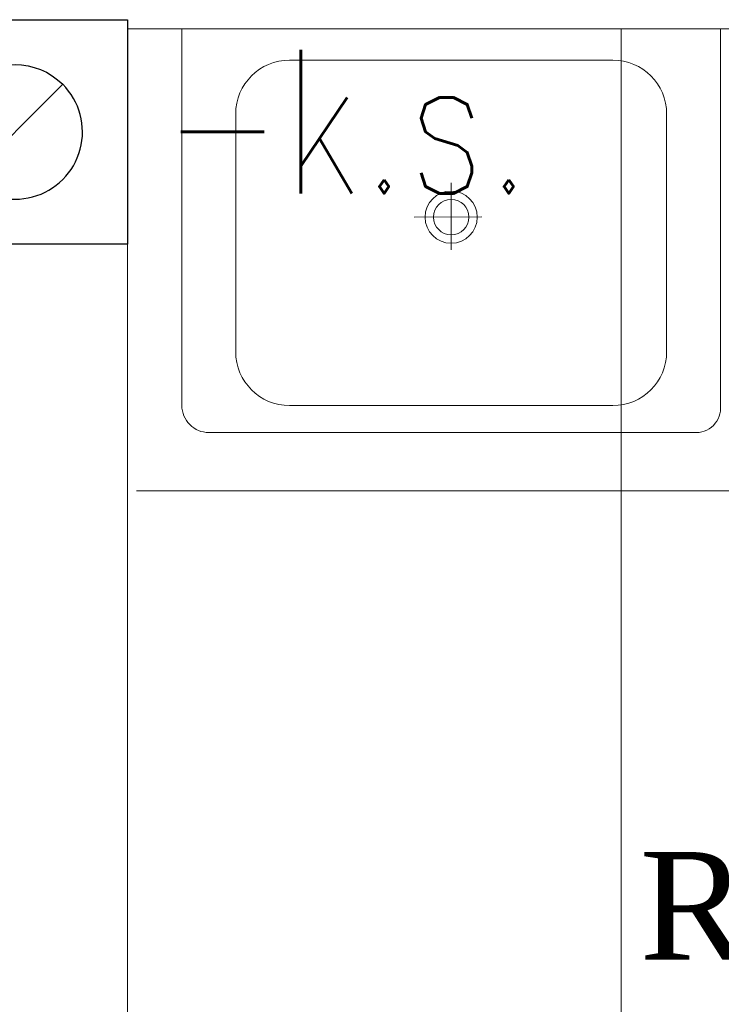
# Model space of a CAD drawing. Header units: centimetres. Extents: x 88729 to 133553, y -16225 to 14174.
# Tile 108 of 231: x 91249 to 91327, y -6734 to -6625. Entities that reach past the tile are written whole.
import ezdxf
from ezdxf.enums import TextEntityAlignment as Align

# ---------------------------------------------------------------- set-up
doc = ezdxf.new("R2010")
doc.units = ezdxf.units.CM
doc.layers.add('A-ARMATURA', color=252, linetype='Continuous', lineweight=5)
for name, color, linetype in [('A-SCIANY', 252, 'Continuous'), ('A-SUFITY', 252, 'Continuous'), ('B-IWE', 252, 'Continuous'), ('B-IWE-KAN', 252, 'Continuous'), ('E_opisy siły', 5, 'Continuous'), ('E_PODKLAD', 7, 'Continuous'), ('E_siła', 5, 'Continuous'), ('R-MET-IWE', 252, 'Continuous'), ('rz_wentylacja', 252, 'Continuous')]:
    doc.layers.add(name, color=color, linetype=linetype)
doc.styles.add('old', font='BOOKOS.TTF')
doc.styles.get("Standard").update_dxf_attribs({"font": 'txt.shx'})

# ---------------------------------------------------------------- blocks, each defined once
blk = doc.blocks.new('E_opis siły')
at = {"layer": 'E_siła', "linetype": 'Continuous', "ltscale": 0.5, "style": 'old', "flags": 4}
blk.add_attdef('OBWÓD', (0, 0), '', height=12, dxfattribs=at)
blk = doc.blocks.new('A$C0B567CFF')
at = {"layer": 'A-ARMATURA'}
for p, q in [((-300, 0), (300, 0)), ((300, 0), (300, -420)), ((-300, 0), (-300, -420)), ((180, -35), (-180, -35)), ((-240, -95), (-240, -360)), ((240, -95), (240, -360)), ((0, -246.3), (0, -171.9)), ((-34.2, -209.8), (41.1, -210)), ((0, -420), (-180, -420)), ((180, -420), (0, -420)), ((-270, -450), (270, -450))]:
    blk.add_line(p, q, dxfattribs=at)
for radius in [29.1, 19.7]:
    blk.add_circle((0, -210), radius, dxfattribs=at)
for centre, radius, start, end in [((-180, -95), 60, 90, 180), ((180, -95), 60, 0, 90), ((-180, -360), 60, 180, 270), ((180, -360), 60, 270, 0), ((-272.7, -422.7), 27.4, 174.3468, 275.6532), ((270.1, -420.1), 29.9, 269.8482, 0.1518)]:
    blk.add_arc(centre, radius, start, end, dxfattribs=at)
blk = doc.blocks.new('A$C1E9A6502')
at = {"layer": 'A-ARMATURA', "xscale": 0.09999999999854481, "yscale": 0.09999999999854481, "zscale": 0.09999999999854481, "rotation": 269.9999999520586}
blk.add_blockref('A$C0B567CFF', (21, -30), dxfattribs=at)
blk = doc.blocks.new('IWE0W')
at = {"layer": 'B-IWE-KAN'}
blk.add_lwpolyline([(0.8536, 0.8536, -1), (0.1464, 0.1464), (0.8536, 0.8536, 1), (0.1464, 0.1464)], format="xyb", dxfattribs=at)
blk = doc.blocks.new('IWE0W011')
at = {"layer": 'B-IWE'}
blk.add_lwpolyline([(0, 0), (25, 0), (25, 25), (0, 25), (0, 0)], dxfattribs=at)
at = {"xscale": 15, "yscale": 15, "zscale": 15}
blk.add_blockref('IWE0W', (5, 5), dxfattribs=at)
at = {"layer": 'R-MET-IWE', "width": 0.75}
blk.add_attdef('NR', text='', height=9.5, dxfattribs=at).set_placement((12.5, 37), align=Align.MIDDLE)
blk = doc.blocks.new('A$Ce817dbbb')
at = {"layer": 'A-SCIANY', "color": 252, "lineweight": 9, "ltscale": 3}
for p in [(-140.9, -17314.02), (14.1, -17091.02)]:
    blk.add_line(p, (-140.9, -17091.02), dxfattribs=at)
at = {"layer": 'A-SUFITY', "lineweight": 0, "ltscale": 0.1}
blk.add_line((-139.9, -17142.52), (28.1, -17142.52), dxfattribs=at)
blk.add_lwpolyline([(-85.9, -17314.02), (-85.9, -17091.02)], dxfattribs=at)
at = {"layer": 'A-ARMATURA', "color": 252, "lineweight": 9, "xscale": -1, "rotation": 270}
blk.add_blockref('A$C1E9A6502', (-74.83, -17112.02), dxfattribs=at)
at = {"layer": 'rz_wentylacja', "color": 252, "lineweight": 9}
ref = blk.add_blockref('IWE0W011', (-140.9, -17090.02), dxfattribs=dict(at, xscale=-1, rotation=90))
ref.add_attrib('NR', '-k.s.', (-136.99, -17109.37), dxfattribs={"layer": 'R-MET-IWE', "height": 16, "width": 0.75})
at = {"layer": 'R-MET-IWE', "color": 252, "lineweight": 9, "width": 0.75}
for tag, rotation, p in [('0-', 90, (-1139.05, -4143.61)), ('0-', 90, (-1113.05, -4143.61)), ('0-', 90, (-1087.05, -4143.61)), ('2-', 90, (-796.05, -4143.61)), ('2-', 90, (-505.05, -4143.61)), ('0-', 90, (-480.05, -4143.61)), ('0-', 90, (-456.05, -4143.61)), ('2-', 90, (-166.05, -4143.61)), ('2-', 90, (-625.66, -4833.61)), ('2-', 90, (-599.66, -4833.61)), ('2-', 90, (-573.66, -4833.61)), ('0-', 180, (-2169.64, -4848.47)), ('0-', 180, (-2169.64, -4873.47)), ('0-', 180, (-2169.64, -4899.47)), ('-2', 90, (-1661.47, -4961.65)), ('-2', 90, (-1636.47, -4961.65)), ('0-', 270, (-1489.78, -4968.06)), ('0-', 270, (-1464.78, -4968.06)), ('0-', 270, (-1439.78, -4968.06)), ('0-', 270, (-1364.78, -4968.06)), ('0-', 270, (-1339.78, -4968.06)), ('0-', 270, (-1314.78, -4968.06)), ('0-', 270, (328.22, -4968.06)), ('0-', 270, (354.22, -4968.06)), ('0-', 270, (1256.22, -4968.06)), ('0-', 270, (1282.22, -4968.06)), ('0-', 90, (-513.05, -5496.61)), ('0-', 90, (-487.05, -5496.61)), ('K.S.-', 90, (-487.05, -5766.11)), ('0-', 90, (-513.05, -5766.11)), ('1-', 90, (-539.05, -6114.61)), ('0-', 90, (-513.05, -6114.61)), ('0-', 90, (-487.05, -6114.61)), ('0-', 90, (301.95, -6545.61)), ('0-', 90, (327.95, -6545.61)), ('0-', 90, (353.95, -6545.61)), ('0-', 90, (416.11, -6545.61)), ('0-', 90, (1255.95, -6545.61)), ('0-', 90, (1281.95, -6545.61)), ('1-', 90, (2382.95, -6845.61)), ('1-', 90, (2408.95, -6845.61)), ('1-', 90, (2434.95, -6845.61)), ('1-', 90, (2827.95, -6845.61)), ('1-', 90, (2853.95, -6845.61)), ('1-', 90, (2879.95, -6845.61)), ('<-2', 90, (-910.64, -10482.41)), ('2->', 90, (-718.15, -10854.38)), ('2->', 90, (-692.15, -10854.38)), ('2->', 90, (-744.15, -10870.8)), ('-0', 90, (-186.09, -12450.12)), ('1-', 90, (2264.47, -12866.38)), ('1-', 90, (2290.47, -12866.38)), ('1-', 90, (2316.47, -12866.38)), ('1-', 90, (2709.47, -12866.38)), ('1-', 90, (2735.47, -12866.38)), ('1-', 90, (2761.47, -12866.38)), ('<-KL', 90, (-700.01, -16780.91)), ('-0', 90, (-179.94, -18957.53)), ('0->', 90, (-1257.53, -23179.05)), ('0->', 90, (-1231.53, -23179.05)), ('0->', 90, (-1205.53, -23179.05)), ('0->', 90, (-600.53, -23179.05)), ('0->', 90, (-574.53, -23179.05)), ('0->', 90, (-1692.53, -24074.05)), ('0->', 90, (-1666.53, -24074.05)), ('0->', 90, (-1640.53, -24074.05)), ('0->', 90, (-1486.53, -24074.05)), ('0->', 90, (-1460.53, -24074.05)), ('0->', 90, (-1434.53, -24074.05)), ('<-0', 90, (-499.82, -24383.56)), ('<-0', 90, (-298.11, -24383.56)), ('<-0', 180, (-587.12, -25088.86)), ('<-0', 270, (-496.63, -25202.68)), ('<-0', 180, (-1353.25, -25419.36)), ('<-0', 180, (-1187.25, -25444.1)), ('<-0', 90, (-179.61, -25454.22)), ('<-0', 90, (-69.59, -26375.36)), ('<-0', 90, (-43.59, -26375.36))]:
    blk.add_attdef(tag, text='', height=17, rotation=rotation, dxfattribs=at).set_placement(p, align=Align.MIDDLE)
for tag, p in [('2-', (1424.81, -4179.2)), ('2-', (1424.81, -4205.2)), ('K.S.-', (-76.89, -4264.2)), ('KL-', (-613.13, -4292.18)), ('1-', (-613.13, -4312.18)), ('1-', (-613.13, -4332.18)), ('K.S.-', (1414.13, -4333.66)), ('0-', (-70.19, -4341.2)), ('0-', (469.81, -4341.2)), ('1-', (-613.13, -4352.18)), ('0-', (1424.81, -4361.2)), ('0-', (-70.19, -4367.2)), ('1-', (469.81, -4367.2)), ('0-', (1099.81, -4368.2)), ('2-', (1424.81, -4387.2)), ('1-', (-70.19, -4393.2)), ('1-', (469.81, -4393.2)), ('1-', (1099.81, -4394.2)), ('2-', (1424.81, -4413.2)), ('2-', (-70.19, -4419.2)), ('2-', (1099.81, -4420.2)), ('K.S.-', (-76.89, -4445.2)), ('2-', (469.81, -4444.2)), ('2-', (1099.81, -4446.2)), ('2-', (469.81, -4470.2)), ('2-', (-825.19, -4496.2)), ('2-', (-825.19, -4522.2)), ('2-', (-70.19, -4574.2)), ('2-', (-70.19, -4600.2)), ('K.S.-', (1089.13, -4600.66)), ('2-', (1099.81, -4653.2)), ('2-', (-70.19, -4669.2)), ('2-', (1099.81, -4679.2)), ('-1', (1806.78, -4690.78)), ('1-', (-70.19, -4695.2)), ('2-', (1099.81, -4705.2)), ('-1', (1806.78, -4716.3)), ('K.S.-', (-73.2, -4721.2)), ('-1', (1806.78, -4743.07)), ('FR-', (-70.19, -4747.2)), ('0-', (-1066.19, -6382.7)), ('0-', (-1066.19, -6408.7)), ('2-', (1729.81, -6586.2)), ('2-', (1729.81, -6612.2)), ('2-', (1729.81, -6638.2)), ('2-', (1729.81, -6664.2)), ('K.S.-', (469.81, -6788.2)), ('1-', (-962.19, -6915.2)), ('1-', (-460.19, -6923.2)), ('1-', (469.81, -6923.2)), ('2-', (1729.81, -6923.2)), ('2-', (1729.81, -6949.2)), ('1-', (-460.19, -6949.2)), ('1-', (469.81, -6949.2)), ('K.S.-', (2901.81, -6960.2)), ('2-', (1729.81, -6975.2)), ('2-', (1729.81, -7001.2)), ('2-', (-460.19, -7026.2)), ('0-', (469.81, -7026.2)), ('2-', (-460.19, -7052.2)), ('0-', (469.81, -7052.2)), ('2-', (-460.19, -7078.2)), ('2-', (469.81, -7078.2)), ('1-', (2901.81, -7088.2)), ('2-', (469.81, -7104.2)), ('1-', (2901.81, -7114.2)), ('0-', (1729.81, -7131.2)), ('2-', (-460.19, -7141.2)), ('0-', (1729.81, -7157.2)), ('2-', (-460.19, -7167.2)), ('2-', (469.81, -7181.2)), ('2-', (1729.81, -7183.2)), ('0-', (-460.19, -7193.2)), ('2-', (469.81, -7207.2)), ('2-', (1729.81, -7209.2)), ('K.S.-', (-470.87, -7217.66)), ('2-', (469.81, -7233.2)), ('2-', (1729.81, -7235.2)), ('1-', (-460.19, -7245.2)), ('2-', (469.81, -7259.2)), ('2-', (1729.81, -7261.2)), ('2-', (1729.81, -7287.2)), ('2-', (-460.19, -7297.2)), ('2->', (-943.67, -10542.97)), ('-1', (1688.29, -10711.55)), ('-1', (1688.29, -10737.55)), ('-1', (1688.29, -10763.55)), ('<-2', (1685.55, -12605.39)), ('2->', (1611.33, -12636.47)), ('2->', (1611.33, -12658.97)), ('2->', (1590.77, -12684.97)), ('K.S.-', (2783.33, -12980.97)), ('2->', (-578.67, -13046.97)), ('2->', (-578.67, -13072.97)), ('<-2', (-476.88, -13105.94)), ('1-', (2783.33, -13108.97)), ('1-', (2783.33, -13134.97)), ('<-1', (-610.79, -16857.83)), ('<-1', (-610.79, -16877.83)), ('<-1', (1688.29, -17218.96)), ('<-1', (1688.29, -17244.96)), ('<-1', (1688.29, -17270.96)), ('<-1', (-478.91, -18553.43)), ('<-0', (-2287.98, -23879.57)), ('<-0', (-2287.98, -23905.57)), ('<-0', (-2287.98, -23931.57)), ('<-0', (-343.08, -24738.18)), ('<-0', (-478.91, -25059.68))]:
    blk.add_attdef(tag, text='', height=17, dxfattribs=at).set_placement(p, align=Align.MIDDLE)

msp = doc.modelspace()

# ---------------------------------------------------------------- block references
at = {"layer": 'E_opisy siły', "linetype": 'Continuous'}
ref = msp.add_blockref('E_opis siły', (91378.44, -6729.38, -250), dxfattribs=dict(at, xscale=-1))
ref.add_attrib('OBWÓD', 'R1/39', (91318.02, -6729.38, -250), dxfattribs={"color": 3, "linetype": 'Continuous', "ltscale": 0.5, "height": 12, "style": 'old'})
at = {"layer": 'E_PODKLAD'}
msp.add_blockref('A$Ce817dbbb', (91401.87, 10465.39), dxfattribs=at)

doc.saveas('drawing.dxf')
